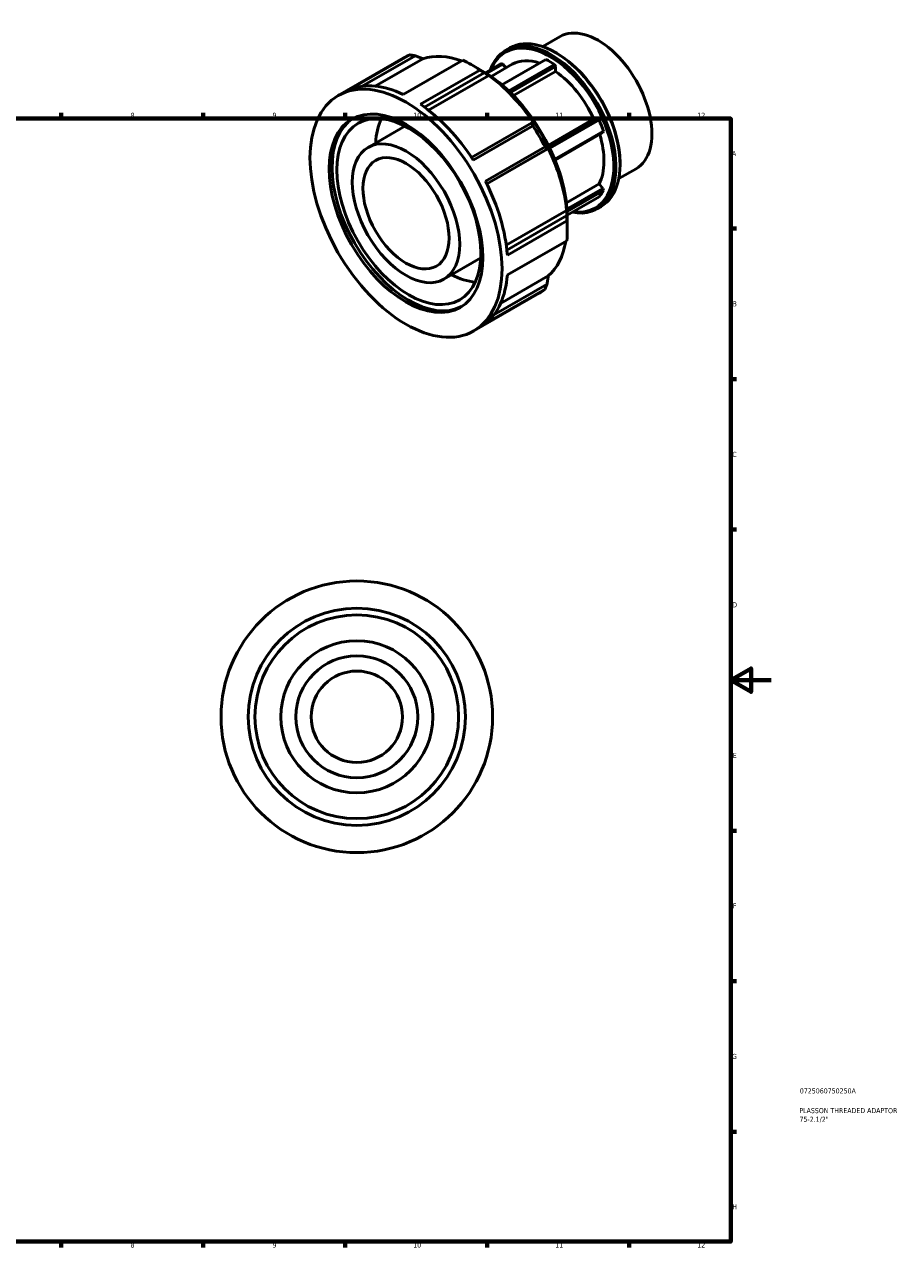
# Model space of a CAD drawing. Header units: millimetres. Extents: x -33 to 904, y -24 to 620.
# Tile 4 of 4: x 472 to 904, y 17 to 620. Entities that reach past the tile are written whole.
import ezdxf

# ---------------------------------------------------------------- set-up
doc = ezdxf.new("R2010")
doc.units = ezdxf.units.MM
for name, color, linetype, lineweight in [('Border (ISO)', 7, 'Continuous', 70), ('Title (ISO)', 7, 'Continuous', 50), ('Visible (ISO)', 7, 'Continuous', 50)]:
    doc.layers.add(name, color=color, linetype=linetype, lineweight=lineweight)
doc.styles.add('Note Text (ISO)', font='tahoma.ttf')

# ---------------------------------------------------------------- blocks, each defined once
blk = doc.blocks.new('Borders Default Border')
at = {"layer": 'Border (ISO)'}
for p, q in [((490.58, 574), (490.58, 576.9)), ((560.67, 574), (560.67, 576.9)), ((630.75, 574), (630.75, 576.9)), ((700.83, 574), (700.83, 576.9)), ((770.92, 574), (770.92, 576.9)), ((821, 519.75), (823.9, 519.75)), ((821, 445.5), (823.9, 445.5)), ((821, 371.25), (823.9, 371.25)), ((821, 222.75), (823.9, 222.75)), ((821, 148.5), (823.9, 148.5)), ((821, 74.25), (823.9, 74.25)), ((490.58, 20), (490.58, 17.1)), ((560.67, 20), (560.67, 17.1)), ((630.75, 20), (630.75, 17.1)), ((700.83, 20), (700.83, 17.1)), ((770.92, 20), (770.92, 17.1))]:
    blk.add_line(p, q, dxfattribs=at)
at = {"layer": 'Border (ISO)', "flags": 128}
for points in [[(20, 20), (20, 574), (821, 574), (821, 20), (20, 20)], [(841, 297), (821, 297), (831, 302.77), (831, 291.23), (821, 297)]]:
    blk.add_lwpolyline(points, dxfattribs=at)
at = {"layer": 'Border (ISO)', "color": 232, "true_color": 0xca0064, "char_height": 2.5, "attachment_point": 7, "style": 'Note Text (ISO)'}
for s, insert in [('8', (524.81, 574.34)), ('9', (594.88, 574.35)), ('10', (664.29, 574.35)), ('11', (734.37, 574.4)), ('12', (804.46, 574.4)), ('A', (821.59, 555.62)), ('B', (821.89, 481.37)), ('C', (821.73, 407.08)), ('D', (821.73, 332.88)), ('E', (821.94, 258.63)), ('F', (822, 184.38)), ('G', (821.61, 110.08)), ('H', (821.74, 35.88)), ('8', (524.81, 17.04)), ('9', (594.88, 17.05)), ('10', (664.29, 17.05)), ('11', (734.37, 17.1)), ('12', (804.46, 17.1))]:
    blk.add_mtext(s, dxfattribs=dict(at, insert=insert))
blk = doc.blocks.new('Title Blocks ISO')
at = {"layer": 'Title (ISO)', "color": 232, "true_color": 0xca0064, "style": 'Note Text (ISO)'}
for tag, p in [('PART_NUMBER_001', (34.08, 73.13)), ('DESCRIPTION_001', (33.84, 63.4)), ('DESCRIPTION_002', (33.92, 59.12))]:
    blk.add_attdef(tag, p, '', height=2.5, dxfattribs=at)

msp = doc.modelspace()

# ---------------------------------------------------------------- linework, layer by layer
at = {"layer": 'Visible (ISO)'}
for p, q in [((728.1851, 609.5587), (736.7309, 614.4799)), ((627.303, 585.4001), (659.5296, 603.9582)), ((662.6116, 605.4333), (633.2276, 588.5122)), ((639.0622, 589.9649), (665.2438, 605.0419)), ((669.1129, 603.5561), (645.5878, 590.0089)), ((709.9286, 607.7214), (711.9412, 608.8804)), ((735.1057, 606.2897), (734.5761, 606.597)), ((659.3223, 585.9822), (688.7063, 602.9033)), ((697.2233, 597.9987), (667.8392, 581.0776)), ((697.3846, 598.1082), (693.148, 600.5669)), ((707.7759, 601.1621), (699.8937, 596.623)), ((700.4636, 596.2705), (708.5389, 600.9207)), ((702.7181, 594.7871), (713.1948, 600.8202)), ((708.5389, 600.9207), (707.7759, 601.1621)), ((708.0792, 590.6792), (729.7867, 603.1796)), ((708.5389, 600.9207), (710.068, 599.0196)), ((734.0303, 600.7359), (711.4009, 587.7045)), ((712.2306, 586.9071), (734.5601, 599.7658)), ((734.5601, 599.7658), (734.0303, 600.7359)), ((734.5601, 599.7658), (734.5601, 597.3007)), ((669.847, 579.6619), (699.3375, 596.6444)), ((701.5974, 595.3146), (671.824, 578.1692)), ((734.5601, 597.3007), (713.7943, 585.3424)), ((731.0005, 560.9191), (753.4315, 573.8362)), ((755.278, 574.0055), (731.345, 560.2234)), ((731.7532, 559.3816), (756.041, 573.3681)), ((753.4315, 573.8362), (755.278, 574.0055)), ((756.041, 573.3681), (755.278, 574.0055)), ((642.0245, 559.8359), (660.2024, 570.3039)), ((722.7985, 571.8983), (693.1116, 554.8028)), ((693.9339, 553.5537), (723.318, 570.4748)), ((758.1628, 567.8971), (734.1173, 554.0502)), ((734.3126, 553.5682), (757.9297, 567.1684)), ((757.9297, 567.1684), (758.1628, 567.8971)), ((729.3404, 560.0437), (699.9564, 543.1226)), ((700.6297, 541.7803), (730.3169, 558.8761)), ((730.9677, 559.2437), (700.6324, 541.7747)), ((765.7043, 544.4055), (774.2501, 549.3267)), ((766.3506, 552.032), (766.3506, 551.4197)), ((739.8806, 532.4745), (756.0832, 541.8049)), ((757.9297, 539.509), (740.1829, 529.2893)), ((740.2497, 528.1962), (758.1628, 538.5117)), ((756.0832, 541.8049), (757.9297, 539.509)), ((758.1628, 538.5117), (757.9297, 539.509)), ((756.041, 535.4845), (740.3158, 526.429)), ((710.2376, 511.6166), (740.019, 528.7665)), ((740.0348, 526.1546), (710.5415, 509.1705)), ((754.9517, 529.5375), (756.9643, 530.6965)), ((710.7651, 506.7279), (740.1491, 523.6491)), ((740.3409, 523.5133), (740.3409, 518.615)), ((740.1491, 513.8018), (710.7651, 496.8807)), ((679.4519, 494.8422), (697.6298, 505.3101)), ((707.3577, 482.8247), (730.9677, 496.4207)), ((699.9564, 472.9347), (729.3404, 489.8559)), ((730.3169, 492.3321), (704.0686, 477.2167)), ((694.1733, 469.278), (726.3999, 487.836))]:
    msp.add_line(p, q, dxfattribs=at)
for radius in [67, 53.6, 50.25, 37.5, 30.0736, 22.5552]:
    msp.add_circle((636.4637, 278.9274), radius, dxfattribs=at)
for centre, major_axis, start_param, end_param in [((755.4905, 581.9033), (-18.7596, 32.5766), 3.14159265, 6.28318531), ((732.4401, 568.6295), (22.5115, -39.0919), 5.82715418, 9.88080909), ((731.9085, 568.3233), (-22.1364, 38.4404), 2.7214346, 6.70334336), ((734.4528, 569.7885), (-22.5115, 39.0919), 3.14159265, 6.28318531), ((692.9648, 545.8971), (-33.4352, 58.0611), 6.1951107, 6.28318531), ((696.2811, 547.8069), (-31.0947, 53.9968), 5.68600828, 6.16416308), ((734.9844, 570.0946), (-22.1364, 38.4404), 3.92892453, 5.49585344), ((692.9648, 545.8971), (33.4352, -58.0611), 2.26811988, 2.44813652), ((697.2178, 548.3463), (-30.4336, 52.8488), 3.92892453, 5.49585344), ((698.6391, 549.1647), (29.4229, -51.0938), 0.77828576, 2.36330689), ((731.9085, 568.3233), (-18.7137, 32.4969), 5.6982128, 6.28318531), ((731.9085, 568.3233), (20.5851, -35.7466), 2.2853201, 2.4309363), ((663.5808, 528.976), (-33.4352, 58.0611), 5.58972917, 6.1951107), ((696.2811, 547.8069), (31.0947, -53.9968), 1.69368597, 2.23717227), ((731.9085, 568.3233), (18.7137, -32.4969), 1.41109807, 2.25796078), ((663.5808, 528.976), (33.4352, -58.0611), 1.66273835, 2.26811988), ((662.1595, 528.1575), (26.7481, -46.4489), 3.16806112, 6.25671684), ((681.2443, 539.1477), (-25.0764, 43.5458), 0.38878564, 0.72835761), ((731.9085, 568.3233), (20.5851, -35.7466), 1.23812255, 1.38373875), ((692.9648, 545.8971), (33.4352, -58.0611), 1.48272172, 1.66273835), ((731.9085, 568.3233), (18.7137, -32.4969), 0.36390052, 1.18859241), ((696.2811, 547.8069), (31.0947, -53.9968), 0.9082878, 1.4517741), ((663.5808, 528.976), (33.4352, -58.0611), 0.87734019, 1.48272172), ((731.9085, 568.3233), (20.5851, -35.7466), 0.19092499, 0.3365412), ((692.9648, 545.8971), (33.4352, -58.0611), 0.69732355, 0.87734019), ((696.2811, 547.8069), (31.0947, -53.9968), 0.12288964, 0.60189877), ((681.2443, 539.1477), (25.0764, -43.5458), 5.5548277, 5.89439967), ((663.5808, 528.976), (33.4352, -58.0611), 0.09194203, 0.69732355), ((692.9648, 545.8971), (33.4352, -58.0611), 0, 0.09194203)]:
    msp.add_ellipse(centre, major_axis=major_axis, ratio=0.57809312, start_param=start_param, end_param=end_param, dxfattribs=at)
for centre, major_axis in [((660.7382, 527.3391), (33.4352, -58.0611)), ((660.7382, 527.3391), (26.7481, -46.4489)), ((662.1595, 528.1575), (25.0764, -43.5458)), ((660.7382, 527.3391), (18.7137, -32.4969)), ((660.7382, 527.3391), (15.0077, -26.0613))]:
    msp.add_ellipse(centre, major_axis=major_axis, ratio=0.57809312, dxfattribs=at)
for points, weights in [([(665.2438, 605.0419), (663.9499, 605.2396), (662.6116, 605.4333)], [1.0009616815, 1.00062261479, 1]), ([(665.2438, 605.0419), (667.2271, 604.2807), (669.1129, 603.5561)], [1.00912456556, 1.00637831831, 1.00300320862]), ([(699.3375, 596.6444), (698.2996, 597.3181), (697.2233, 597.9987)], [1.0009616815, 1.00062261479, 1]), ([(699.3375, 596.6444), (700.4961, 595.9631), (701.5974, 595.3146)], [1.00912456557, 1.00637831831, 1.00300320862]), ([(723.4493, 572.2659), (723.1324, 572.0869), (722.7985, 571.8983)], [1.00300320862, 1.00637831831, 1.00912456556]), ([(723.318, 570.4748), (723.0626, 571.1988), (722.7985, 571.8983)], [1, 1.00062261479, 1.0009616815]), ([(730.3169, 558.8761), (729.8415, 559.4576), (729.3404, 560.0437)], [1.0009616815, 1.00062261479, 1]), ([(730.3169, 558.8761), (730.6508, 559.0647), (730.9677, 559.2437)], [1.00912456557, 1.00637831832, 1.00300320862]), ([(740.019, 528.7665), (740.0271, 527.4934), (740.0348, 526.1546)], [1.00300320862, 1.00637831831, 1.00912456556]), ([(740.1491, 523.6491), (740.0987, 524.9202), (740.0348, 526.1546)], [1, 1.00062261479, 1.0009616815]), ([(730.9677, 496.4207), (730.6508, 494.4278), (730.3169, 492.3321)], [1.00300320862, 1.00637831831, 1.00912456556]), ([(729.3404, 489.8559), (729.8415, 491.1122), (730.3169, 492.3321)], [1, 1.00062261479, 1.0009616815])]:
    msp.add_rational_spline(points, weights, degree=2, dxfattribs=at)

# ---------------------------------------------------------------- block references
msp.add_blockref('Borders Default Border', (0, 0))
msp.add_blockref('Title Blocks ISO', (821, 20)).add_auto_attribs({'PART_NUMBER_001': '0725060750250A', 'DESCRIPTION_001': 'PLASSON THREADED ADAPTOR', 'DESCRIPTION_002': '75-2.1/2"'})

doc.saveas('drawing.dxf')
